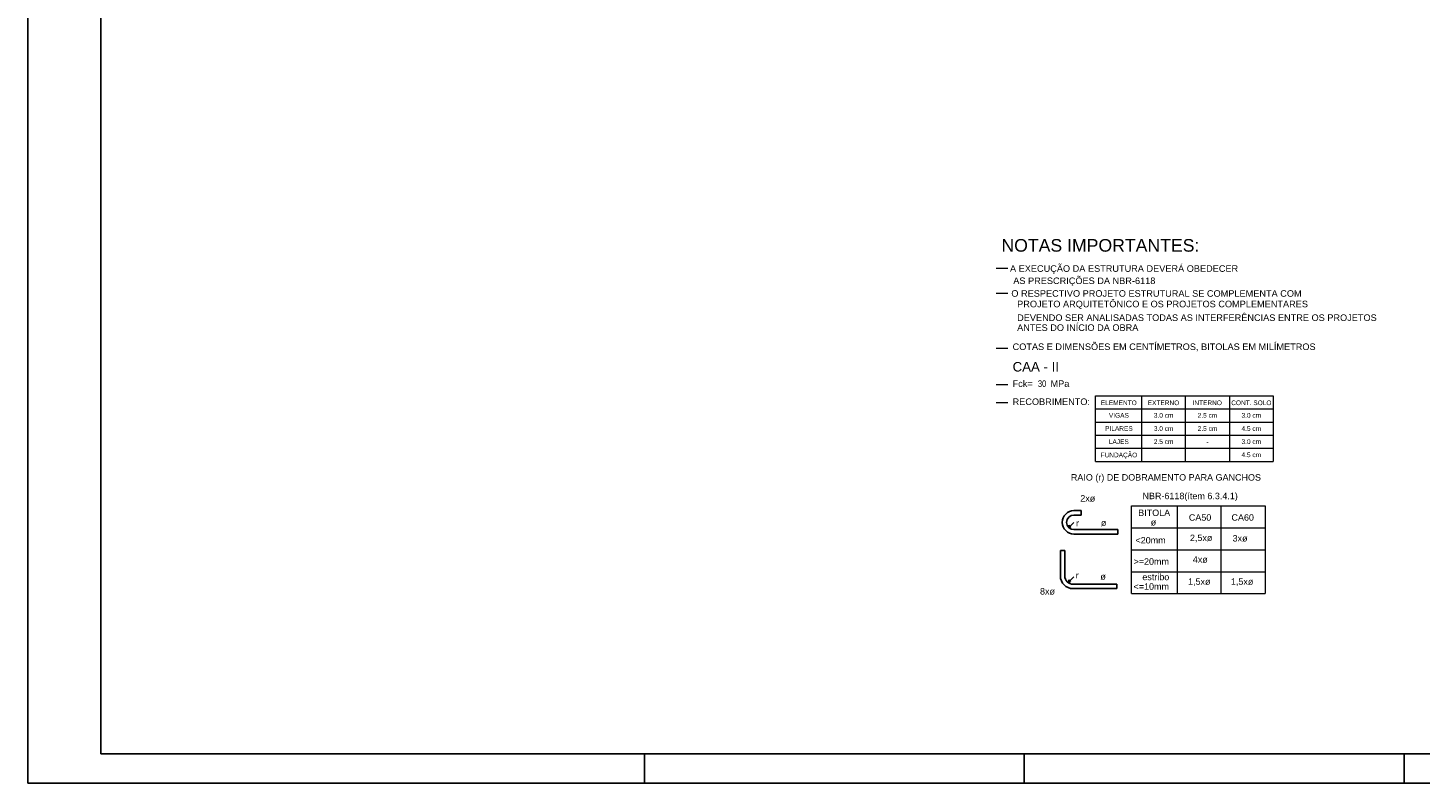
# Model space of a CAD drawing. Header units: millimetres. Extents: x 0 to 84.1, y 0 to 59.4.
# Tile 1 of 7: x 0 to 47.6, y 0 to 25.8. Entities that reach past the tile are written whole.
import ezdxf

# ---------------------------------------------------------------- set-up
doc = ezdxf.new("R2010")
doc.units = ezdxf.units.MM
doc.header["$MEASUREMENT"] = 0
doc.linetypes.add('NULL', pattern=[0])
doc.layers.get('0').update_dxf_attribs({"lineweight": 18})
doc.layers.add('DIM', color=9, linetype='Continuous', lineweight=5)
doc.layers.add('NOTAS', color=7, linetype='Continuous', lineweight=5)
for name, color, linetype in [('SEDUC_MARF', 1, 'Continuous'), ('SEDUC_MARGG', 7, 'Continuous'), ('Título', 5, 'Continuous')]:
    doc.layers.add(name, color=color, linetype=linetype)
doc.styles.add('Arial', font='txt')
doc.styles.add('ArialN', font='txt')

msp = doc.modelspace()

# ---------------------------------------------------------------- linework, layer by layer
at = {"layer": 'DIM', "color": 4}
for p, q in [((36.5391, 13.2568), (42.617, 13.2568)), ((36.5391, 11.0068), (36.5391, 13.2568)), ((38.117, 11.0068), (38.117, 13.2568)), ((39.617, 11.0068), (39.617, 13.2568)), ((41.117, 13.2568), (41.117, 11.0068)), ((42.617, 13.2568), (42.617, 11.0068)), ((36.5391, 12.8068), (42.617, 12.8068)), ((36.5391, 12.3568), (42.617, 12.3568)), ((36.5391, 11.9068), (42.617, 11.9068)), ((36.5391, 11.4568), (42.617, 11.4568)), ((36.5391, 11.0068), (42.617, 11.0068)), ((37.7635, 9.4838), (42.3414, 9.4838)), ((37.7635, 6.4838), (37.7635, 9.4838)), ((39.3414, 6.4838), (39.3414, 9.4838)), ((40.8414, 6.4838), (40.8414, 9.4838)), ((42.3414, 9.4838), (42.3414, 6.4838)), ((37.7635, 8.7338), (42.3414, 8.7338)), ((37.7635, 7.9838), (42.3414, 7.9838)), ((37.7635, 7.2338), (42.3414, 7.2338)), ((37.7635, 6.4838), (42.3414, 6.4838))]:
    msp.add_line(p, q, dxfattribs=at)
at = {"layer": 'NOTAS', "color": 4}
for p, q in [((33.1335, 17.6246), (33.5339, 17.6246)), ((33.1335, 16.7638), (33.5339, 16.7638)), ((33.1335, 14.8879), (33.5339, 14.8879)), ((33.1335, 13.6406), (33.5339, 13.6406)), ((33.1335, 13.0237), (33.5339, 13.0237))]:
    msp.add_line(p, q, dxfattribs=at)
at = {"layer": 'SEDUC_MARF'}
for p, q in [((21.1, 1), (21.1, 0)), ((34.1, 1), (34.1, 0)), ((47.1, 1), (47.1, 0))]:
    msp.add_line(p, q, dxfattribs=at)
msp.add_lwpolyline([(84.1, 59.4), (0, 59.4), (0, 0), (84.1, 0)], close=True, dxfattribs=at)
at = {"layer": 'SEDUC_MARGG'}
msp.add_lwpolyline([(2.5, 1), (83.1, 1), (83.1, 58.4), (2.5, 58.4)], close=True, dxfattribs=at)
at = {"layer": 'Título', "color": 1, "linetype": 'Continuous'}
for p, q in [((35.798, 9.3233), (36.048, 9.3233)), ((35.798, 9.1734), (36.048, 9.1734)), ((36.048, 9.1734), (36.048, 9.3233)), ((35.798, 8.9234), (35.6212, 8.7466)), ((35.6212, 8.7466), (35.6376, 8.8233)), ((35.6899, 8.7711), (35.6212, 8.7466)), ((35.6376, 8.8233), (35.6899, 8.7711)), ((37.298, 8.6734), (35.798, 8.6734)), ((37.298, 8.6734), (37.298, 8.5233)), ((37.298, 8.5233), (35.798, 8.5233)), ((35.3323, 7.9658), (35.4823, 7.9658)), ((35.3323, 7.0919), (35.3323, 7.9658)), ((35.4823, 7.0919), (35.4823, 7.9658)), ((35.7895, 7.0548), (35.6128, 6.8781)), ((35.6128, 6.8781), (35.6292, 6.9548)), ((35.6814, 6.9025), (35.6128, 6.8781)), ((35.6292, 6.9548), (35.6814, 6.9025)), ((37.2694, 6.8048), (35.7694, 6.8048)), ((37.2694, 6.8048), (37.2694, 6.6548)), ((37.2694, 6.6548), (35.7694, 6.6548))]:
    msp.add_line(p, q, dxfattribs=at)
for centre, radius, start in [((35.798, 8.9234), 0.4, 90), ((35.798, 8.9234), 0.25, 90), ((35.7694, 7.0919), 0.437, 180), ((35.7694, 7.0919), 0.287, 179.99999)]:
    msp.add_arc(centre, radius, start, 270, dxfattribs=at)

# ---------------------------------------------------------------- texts
at = {"color": 4, "linetype": 'NULL', "insert": (33.3166, 18.1786), "char_height": 0.432, "width": 18.6624, "attachment_point": 7, "line_spacing_factor": 0.9, "style": 'Arial'}
msp.add_mtext('NOTAS IMPORTANTES:', dxfattribs=at)
at = {"linetype": 'NULL', "attachment_point": 7, "line_spacing_factor": 0.9, "style": 'Arial'}
for s, insert, char_height, width in [('ELEMENTO', (36.7179, 12.9317), 0.16, 3.382165), ('EXTERNO', (38.3222, 12.9317), 0.16, 3.382165), ('INTERNO', (39.8551, 12.9317), 0.16, 3.382165), ('CONT. SOLO', (41.1793, 12.9317), 0.16, 3.382165), ('RAIO (r) DE DOBRAMENTO PARA GANCHOS ', (35.6926, 10.2861), 0.22, 19.008), ('2xø', (36.0156, 9.6293), 0.22, 1.584), ('NBR-6118(ítem 6.3.4.1)', (38.1436, 9.6497), 0.22, 11.616), ('BITOLA', (37.9976, 9.1373), 0.22, 3.168), ('CA50', (39.7296, 8.9773), 0.22, 2.112), ('CA60', (41.1886, 8.9773), 0.22, 2.112), ('r', (35.8686, 8.7843), 0.22, 0.528), ('ø', (36.7206, 8.7913), 0.22, 0.528), ('ø', (38.4246, 8.8103), 0.22, 0.528), ('<20mm', (37.9026, 8.1973), 0.22, 2.64), ('2,5xø', (39.7676, 8.2433), 0.22, 2.64), ('3xø', (41.2266, 8.2623), 0.22, 1.584), ('>=20mm', (37.8366, 7.4703), 0.22, 3.168), ('4xø', (39.8666, 7.5373), 0.22, 1.584), ('r', (35.8586, 7.0023), 0.22, 0.528), ('ø', (36.7026, 6.9533), 0.22, 0.528), ('estribo', (38.1386, 6.9413), 0.22, 3.696), ('8xø', (34.6366, 6.4473), 0.22, 1.584), ('<=10mm', (37.8376, 6.6143), 0.22, 3.168), ('1,5xø', (39.7016, 6.7463), 0.22, 2.64), ('1,5xø', (41.1696, 6.7463), 0.22, 2.64)]:
    msp.add_mtext(s, dxfattribs=dict(at, insert=insert, char_height=char_height, width=width))
at = {"layer": 'NOTAS', "linetype": 'NULL', "line_spacing_factor": 0.9, "style": 'Arial'}
for s, insert, char_height, width, attachment_point in [(' A EXECUÇÃO DA ESTRUTURA DEVERÁ OBEDECER ', (33.5226, 17.426), 0.224551, 22.095806, 7), ('AS PRESCRIÇÕES DA NBR-6118', (33.7216, 17.007), 0.224551, 14.011975, 7), ('O RESPECTIVO PROJETO ESTRUTURAL SE COMPLEMENTA COM ', (33.6556, 16.6391), 0.224551, 27.485027, 7), ('PROJETO ARQUITETÔNICO E OS PROJETOS COMPLEMENTARES', (33.8546, 16.2201), 0.224551, 26.946105, 7), ('ANTES DO INÍCIO DA OBRA', (33.8546, 15.4701), 0.224551, 12.395208, 7), ('DEVENDO SER ANALISADAS TODAS AS INTERFERÊNCIAS ENTRE OS PROJETOS', (33.8546, 15.8111), 0.224551, 34.491015, 7), ('COTAS E DIMENSÕES EM CENTÍMETROS, BITOLAS EM MILÍMETROS', (33.6986, 14.7781), 0.224551, 29.640716, 7), ('CAA - II', (33.6986, 14.0788), 0.325, 29.640716, 7), ('Fck=       MPa', (33.6986, 13.5535), 0.224551, 7.544909, 7), ('RECOBRIMENTO:', (33.6986, 12.9356), 0.224551, 7.005987, 7), ('VIGAS', (36.9948, 12.5021), 0.16, 6.467065, 7), ('3.0 cm', (38.8676, 12.5021), 0.16, 6.467065, 8), ('2.5 cm', (40.3676, 12.5021), 0.16, 6.467065, 8), ('3.0 cm', (41.8676, 12.5021), 0.16, 6.467065, 8), ('PILARES', (36.8651, 12.0521), 0.16, 6.467065, 7), ('3.0 cm', (38.8676, 12.0521), 0.16, 6.467065, 8), ('2.5 cm', (40.3676, 12.0521), 0.16, 6.467065, 8), ('4.5 cm', (41.8676, 12.0521), 0.16, 6.467065, 8), ('LAJES', (36.9914, 11.6021), 0.16, 6.467065, 7), ('2.5 cm', (38.8676, 11.6021), 0.16, 6.467065, 8), ('-', (40.3676, 11.6021), 0.16, 6.467065, 8), ('3.0 cm', (41.8676, 11.6021), 0.16, 6.467065, 8), ('FUNDAÇÃO', (36.7094, 11.0993), 0.16, 6.467065, 7), ('4.5 cm', (41.8676, 11.1521), 0.16, 6.467065, 8)]:
    msp.add_mtext(s, dxfattribs=dict(at, insert=insert, char_height=char_height, width=width, attachment_point=attachment_point))
at = {"layer": 'NOTAS', "color": 7, "linetype": 'NULL', "insert": (34.5646, 13.5535), "char_height": 0.22455, "width": 1.077844, "attachment_point": 7, "line_spacing_factor": 0.9, "style": 'ArialN'}
msp.add_mtext('30', dxfattribs=at)

doc.saveas('drawing.dxf')
